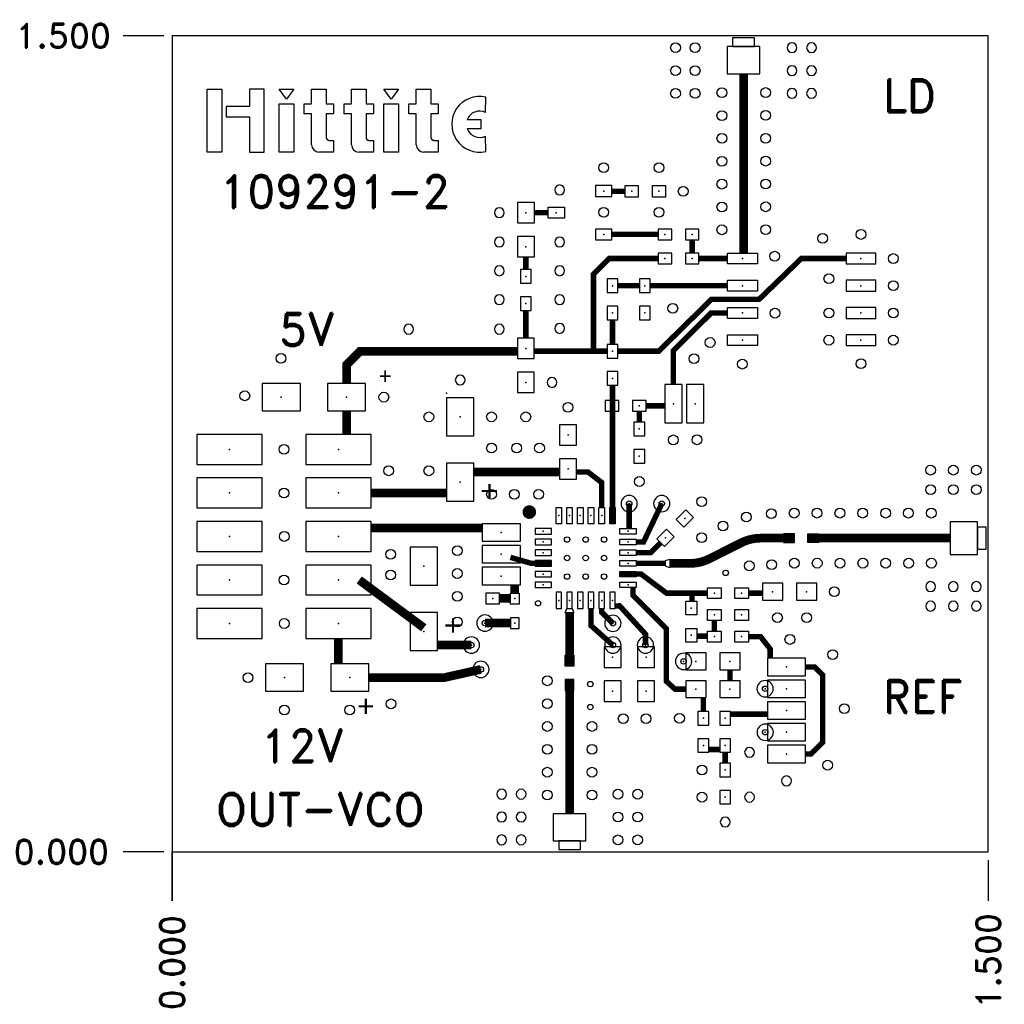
# Model space of a CAD drawing. Header units: inches. Extents: x -0.28 to 1.53, y -0.28 to 1.53.
import ezdxf
from ezdxf.enums import TextEntityAlignment as Align

# ---------------------------------------------------------------- set-up
doc = ezdxf.new("R2010")
doc.units = ezdxf.units.IN
doc.header["$MEASUREMENT"] = 0
doc.linetypes.add('SSCOMP', pattern=[101, 100, 1])
for name, color, linetype in [('COM-NS', 4, 'Continuous'), ('DIM', 1, 'Continuous'), ('GE-NS', 144, 'Continuous'), ('HOL', 1, 'Continuous'), ('LND-NS', 5, 'Continuous'), ('out-NS', 7, 'Continuous'), ('PAD-CM', 14, 'Continuous'), ('PAD-NS', 5, 'Continuous'), ('PCB', 7, 'Continuous'), ('SLK-NS', 7, 'Continuous'), ('TRA-NS', 5, 'Continuous'), ('via', 7, 'Continuous')]:
    doc.layers.add(name, color=color, linetype=linetype)
doc.layers.get('COM-NS').off()
doc.layers.get('GE-NS').off()
doc.styles.add('ROMAND', font='romand')
doc.dimstyles.get("Standard").update_dxf_attribs({"dimtxt": 0.18, "dimasz": 0.18, "dimexe": 0.18, "dimexo": 0.0625, "dimgap": 0.09, "dimtad": 0, "dimtih": 1, "dimtoh": 1, "dimdec": 4, "dimzin": 0, "dimdsep": 46, "dimtxsty": 'Standard', "dimcen": 0.09, "dimadec": 0, "dimazin": 0, "dimtfac": 1, "dimtdec": 4, "dimtofl": 0, "dimtmove": 0, "dimatfit": 3, "dimfxl": 0, "dimtolj": 1, "dimtzin": 0, "dimarcsym": 0})

# ---------------------------------------------------------------- blocks, each defined once
blk = doc.blocks.new('hittite')
for p, q in [((-0.2396, 0.1078), (-0.2144, 0.1078)), ((-0.2396, -0.0005), (-0.2396, 0.1078)), ((-0.2144, 0.1078), (-0.2144, -0.0005)), ((-0.1413, 0.1078), (-0.1665, 0.1078)), ((-0.1665, 0.1078), (-0.1665, 0.0776)), ((-0.1413, -0.0005), (-0.1413, 0.1078)), ((-0.1156, 0.1078), (-0.0904, 0.1078)), ((-0.103, 0.0902), (-0.1156, 0.1078)), ((-0.0904, 0.1078), (-0.103, 0.0902)), ((-0.0598, 0.1078), (-0.0346, 0.1078)), ((-0.0598, 0.0826), (-0.0598, 0.1078)), ((-0.0346, 0.1078), (-0.0346, 0.0826)), ((0.0087, 0.1078), (0.0339, 0.1078)), ((0.0087, 0.0826), (0.0087, 0.1078)), ((0.0339, 0.1078), (0.0339, 0.0826)), ((0.0645, 0.1078), (0.0897, 0.1078)), ((0.0771, 0.0902), (0.0645, 0.1078)), ((0.0897, 0.1078), (0.0771, 0.0902)), ((0.1203, 0.1078), (0.1455, 0.1078)), ((0.1203, 0.0826), (0.1203, 0.1078)), ((0.1455, 0.1078), (0.1455, 0.0826)), ((0.2393, 0.0677), (0.2396, 0.0941)), ((-0.2068, 0.0776), (-0.2068, 0.0599)), ((-0.1665, 0.0776), (-0.2068, 0.0776)), ((-0.1156, 0.0826), (-0.0904, 0.0826)), ((-0.1156, -0.0005), (-0.1156, 0.0826)), ((-0.0904, 0.0826), (-0.0904, -0.0005)), ((-0.0724, 0.065), (-0.0724, 0.0826)), ((-0.0724, 0.0826), (-0.0598, 0.0826)), ((-0.0346, 0.0826), (-0.022, 0.0826)), ((-0.022, 0.0826), (-0.022, 0.065)), ((-0.0039, 0.065), (-0.0039, 0.0826)), ((-0.0039, 0.0826), (0.0087, 0.0826)), ((0.0339, 0.0826), (0.0464, 0.0826)), ((0.0464, 0.0826), (0.0464, 0.065)), ((0.0645, -0.0005), (0.0645, 0.0826)), ((0.0645, 0.0826), (0.0897, 0.0826)), ((0.0897, 0.0826), (0.0897, -0.0005)), ((0.1077, 0.065), (0.1077, 0.0826)), ((0.1077, 0.0826), (0.1203, 0.0826)), ((0.1455, 0.0826), (0.1581, 0.0826)), ((0.1581, 0.0826), (0.1581, 0.065)), ((-0.2068, 0.0599), (-0.1665, 0.0599)), ((-0.1665, 0.0599), (-0.1665, -0.0005)), ((-0.0598, 0.065), (-0.0724, 0.065)), ((-0.0598, 0.0121), (-0.0598, 0.065)), ((-0.0346, 0.065), (-0.0346, 0.0247)), ((-0.022, 0.065), (-0.0346, 0.065)), ((0.0087, 0.065), (-0.0039, 0.065)), ((0.0087, 0.0121), (0.0087, 0.065)), ((0.0339, 0.065), (0.0339, 0.0247)), ((0.0464, 0.065), (0.0339, 0.065)), ((0.1203, 0.065), (0.1077, 0.065)), ((0.1203, 0.0121), (0.1203, 0.065)), ((0.1455, 0.065), (0.1455, 0.0247)), ((0.1581, 0.065), (0.1455, 0.065)), ((0.2317, 0.0549), (0.2077, 0.0549)), ((0.2317, 0.0398), (0.2317, 0.0549)), ((0.2077, 0.0398), (0.2317, 0.0398)), ((-0.0295, 0.0196), (-0.022, 0.0196)), ((-0.022, 0.0196), (-0.022, -0.0005)), ((0.0389, 0.0196), (0.0464, 0.0196)), ((0.0464, 0.0196), (0.0464, -0.0005)), ((0.1505, 0.0196), (0.1581, 0.0196)), ((0.1581, 0.0196), (0.1581, -0.0005)), ((0.2396, 0.0005), (0.2393, 0.027)), ((-0.2371, -0.0005), (-0.2396, -0.0005)), ((-0.2144, -0.0005), (-0.2371, -0.0005)), ((-0.1665, -0.0005), (-0.1665, -0.0005)), ((-0.1665, -0.0005), (-0.1413, -0.0005)), ((-0.1131, -0.0005), (-0.1156, -0.0005)), ((-0.0904, -0.0005), (-0.1131, -0.0005)), ((-0.0346, -0.0005), (-0.0472, -0.0005)), ((-0.022, -0.0005), (-0.0346, -0.0005)), ((0.0339, -0.0005), (0.0213, -0.0005)), ((0.0464, -0.0005), (0.0339, -0.0005)), ((0.067, -0.0005), (0.0645, -0.0005)), ((0.0897, -0.0005), (0.067, -0.0005)), ((0.1455, -0.0005), (0.1329, -0.0005)), ((0.1581, -0.0005), (0.1455, -0.0005))]:
    blk.add_line(p, q)
for centre, radius, start, end in [((0.2292, 0.0473), 0.0479, 77.4712, 282.5288), ((0.2292, 0.0473), 0.0227, 63.4349, 160.5878), ((0.2292, 0.0473), 0.0227, 199.4122, 296.5651), ((-0.0295, 0.0247), 0.00504, 180, 270), ((0.0389, 0.0247), 0.00504, 180, 270), ((0.1505, 0.0247), 0.00504, 180, 270), ((-0.0472, 0.0121), 0.0126, 180, 270), ((0.0213, 0.0121), 0.0126, 180, 270), ((0.1329, 0.0121), 0.0126, 180, 270)]:
    blk.add_arc(centre, radius, start, end)
blk = doc.blocks.new('*D20')
at = {"layer": 'Defpoints', "color": 0}
for p in [(-0.09, 0), (0, 0), (0, 0)]:
    blk.add_point(p, dxfattribs=at)
at = {"layer": 'DIM', "color": 0, "lineweight": -2}
blk.add_line((-0.0156, 0), (-0.09, 0), dxfattribs=at)
at = {"layer": 'DIM', "color": 0, "insert": (-0.2036, 0), "char_height": 0.045, "attachment_point": 5, "style": 'ROMAND'}
blk.add_mtext('\\A1;0.000', dxfattribs=at)
blk = doc.blocks.new('*D21')
at = {"layer": 'Defpoints', "color": 0}
for p in [(0, 0), (0, 0), (0, -0.09)]:
    blk.add_point(p, dxfattribs=at)
at = {"layer": 'DIM', "color": 0, "lineweight": -2}
for p, q in [((0, -0.09), (0, 0)), ((0, 0), (0, -0.09)), ((0, -0.0156), (0, -0.09))]:
    blk.add_line(p, q, dxfattribs=at)
at = {"layer": 'DIM', "color": 0, "insert": (0, -0.2036), "char_height": 0.045, "attachment_point": 5, "rotation": 90, "style": 'ROMAND'}
blk.add_mtext('\\A1;0.000', dxfattribs=at)
blk = doc.blocks.new('*D22')
at = {"layer": 'Defpoints', "color": 0}
for p in [(0, 0), (1.5, 0), (1.5, -0.09)]:
    blk.add_point(p, dxfattribs=at)
at = {"layer": 'DIM', "color": 0, "lineweight": -2}
blk.add_line((1.5, -0.0156), (1.5, -0.09), dxfattribs=at)
at = {"layer": 'DIM', "color": 0, "insert": (1.5, -0.2004), "char_height": 0.045, "attachment_point": 5, "rotation": 90, "style": 'ROMAND'}
blk.add_mtext('\\A1;1.500', dxfattribs=at)
blk = doc.blocks.new('*D23')
at = {"layer": 'Defpoints', "color": 0}
for p in [(-0.09, 1.5), (0, 1.5), (0, 0)]:
    blk.add_point(p, dxfattribs=at)
at = {"layer": 'DIM', "color": 0, "lineweight": -2}
blk.add_line((-0.0156, 1.5), (-0.09, 1.5), dxfattribs=at)
at = {"layer": 'DIM', "color": 0, "insert": (-0.2004, 1.5), "char_height": 0.045, "attachment_point": 5, "style": 'ROMAND'}
blk.add_mtext('\\A1;1.500', dxfattribs=at)
blk = doc.blocks.new('PAD-NS-4-D07-D032')
at = {"layer": 'PAD-NS'}
blk.add_lwpolyline([(-0.035, -0.016), (0.035, -0.016), (0.035, 0.016), (-0.035, 0.016)], close=True, dxfattribs=at)
blk.add_point((0, 0), dxfattribs=at)
blk = doc.blocks.new('SSW_5-NS')
at = {"layer": 'PAD-NS'}
for p in [(0, 0.16), (0, 0.12), (0, 0.08), (0, 0.04), (0, 0)]:
    blk.add_blockref('PAD-NS-4-D07-D032', p, dxfattribs=at)
blk = doc.blocks.new('HOL-D01')
at = {"layer": 'HOL', "linetype": 'Continuous'}
blk.add_circle((0, 0), 0.005, dxfattribs=at)
blk = doc.blocks.new('VIA-D01-D0')
at = {"layer": 'HOL'}
blk.add_blockref('HOL-D01', (0, 0), dxfattribs=at)
blk = doc.blocks.new('LND-NS-4-D03-D01')
at = {"layer": 'LND-NS'}
blk.add_lwpolyline([(-0.015, -0.005), (0.015, -0.005), (0.015, 0.005), (-0.015, 0.005)], close=True, dxfattribs=at)
blk.add_point((0, 0), dxfattribs=at)
blk = doc.blocks.new('HMC_LP4-NS')
at = {"layer": 'LND-NS', "xscale": -1, "rotation": 90}
for p in [(-0.0492, 0.078), (-0.0295, 0.078), (-0.0098, 0.078), (0.0098, 0.078), (0.0295, 0.078), (0.0492, 0.078)]:
    blk.add_blockref('LND-NS-4-D03-D01', p, dxfattribs=at)
at = {"layer": 'LND-NS'}
for p in [(-0.078, 0.0492), (-0.078, 0.0295), (-0.078, 0.0098), (-0.078, -0.0098), (-0.078, -0.0295), (-0.078, -0.0492)]:
    blk.add_blockref('LND-NS-4-D03-D01', p, dxfattribs=at)
at = {"layer": 'LND-NS', "xscale": -1}
for p in [(0.078, 0.0492), (0.078, 0.0295), (0.078, 0.0098), (0.078, -0.0098), (0.078, -0.0295), (0.078, -0.0492)]:
    blk.add_blockref('LND-NS-4-D03-D01', p, dxfattribs=at)
at = {"layer": 'LND-NS', "rotation": 90}
for p in [(-0.0492, -0.078), (-0.0295, -0.078), (-0.0098, -0.078), (0.0098, -0.078), (0.0295, -0.078), (0.0492, -0.078)]:
    blk.add_blockref('LND-NS-4-D03-D01', p, dxfattribs=at)
at = {"layer": 'via'}
for p in [(-0.034, 0.034), (0, 0.034), (0.034, 0.034), (-0.034, 0), (0, 0), (0.034, 0), (-0.034, -0.034), (0, -0.034), (0.034, -0.034)]:
    blk.add_blockref('VIA-D01-D0', p, dxfattribs=at)
blk = doc.blocks.new('LND-NS-4-D031-D0375')
at = {"layer": 'LND-NS'}
blk.add_lwpolyline([(0.0155, -0.01875), (0.0155, 0.01875), (-0.0155, 0.01875), (-0.0155, -0.01875)], close=True, dxfattribs=at)
blk.add_point((0, 0), dxfattribs=at)
blk = doc.blocks.new('0603-NS')
at = {"layer": 'LND-NS', "rotation": 90}
for p in [(-0.03125, 0), (0.03125, 0)]:
    blk.add_blockref('LND-NS-4-D031-D0375', p, dxfattribs=at)
blk = doc.blocks.new('LND-NS-4-D02-D025')
at = {"layer": 'LND-NS'}
blk.add_lwpolyline([(0.01, -0.0125), (0.01, 0.0125), (-0.01, 0.0125), (-0.01, -0.0125)], close=True, dxfattribs=at)
blk.add_point((0, 0), dxfattribs=at)
blk = doc.blocks.new('0402-NS')
at = {"layer": 'LND-NS', "rotation": 90}
for p in [(-0.025, 0), (0.025, 0)]:
    blk.add_blockref('LND-NS-4-D02-D025', p, dxfattribs=at)
blk = doc.blocks.new('PAD-CM-0-D03')
at = {"layer": 'PAD-CM'}
blk.add_lwpolyline([(-0.015, 0, 1), (0.015, 0, 1)], format="xyb", close=True, dxfattribs=at)
blk.add_point((0, 0), dxfattribs=at)
blk = doc.blocks.new('VIA-D01-D03')
at = {"layer": 'HOL'}
blk.add_blockref('HOL-D01', (0, 0), dxfattribs=at)
at = {"layer": 'PAD-CM'}
blk.add_blockref('PAD-CM-0-D03', (0, 0), dxfattribs=at)
blk = doc.blocks.new('HOL-D018')
at = {"layer": 'HOL'}
blk.add_circle((0, 0), 0.009, dxfattribs=at)
blk = doc.blocks.new('VIA-D018-D0')
at = {"layer": 'HOL'}
blk.add_blockref('HOL-D018', (0, 0), dxfattribs=at)
blk = doc.blocks.new('PAD-NS-4-D02-D03')
at = {"layer": 'PAD-NS'}
blk.add_lwpolyline([(0.01, -0.015), (0.01, 0.015), (-0.01, 0.015), (-0.01, -0.015)], close=True, dxfattribs=at)
blk.add_point((0, 0), dxfattribs=at)
blk = doc.blocks.new('SOT23')
at = {"layer": 'PAD-NS', "rotation": 90}
for p in [(-0.015, 0.0798), (-0.015, 0)]:
    blk.add_blockref('PAD-NS-4-D02-D03', p, dxfattribs=at)
at = {"layer": 'PAD-NS', "xscale": -1, "rotation": 270}
blk.add_blockref('PAD-NS-4-D02-D03', (-0.1023, 0.0399), dxfattribs=at)
blk = doc.blocks.new('SMA_MATCH_030-NS')
at = {"layer": 'TRA-NS'}
for points in [[(0.004, -0.02), (0.02, -0.02), (0.02, 0.02), (0.004, 0.02)], [(0.02, -0.03), (0.07, -0.03), (0.07, 0.03), (0.02, 0.03)]]:
    blk.add_lwpolyline(points, close=True, dxfattribs=at)
at = {"layer": 'via', "xscale": -1, "rotation": 180}
for p in [(0.022, 0.125), (0.064, 0.125), (0.106, 0.125), (0.022, 0.089), (0.064, 0.089), (0.106, 0.089)]:
    blk.add_blockref('VIA-D018-D0', p, dxfattribs=at)
at = {"layer": 'via'}
for p in [(0.022, -0.089), (0.064, -0.089), (0.106, -0.089), (0.022, -0.125), (0.064, -0.125), (0.106, -0.125)]:
    blk.add_blockref('VIA-D018-D0', p, dxfattribs=at)
blk = doc.blocks.new('LND-NS-4-D02-D016')
at = {"layer": 'LND-NS'}
blk.add_lwpolyline([(-0.01, -0.008), (0.01, -0.008), (0.01, 0.008), (-0.01, 0.008)], close=True, dxfattribs=at)
blk.add_point((0, 0), dxfattribs=at)
blk = doc.blocks.new('0402_16-NS')
at = {"layer": 'LND-NS'}
blk.add_blockref('LND-NS-4-D02-D016', (-0.0225, 0), dxfattribs=at)
at = {"layer": 'LND-NS', "xscale": -1}
blk.add_blockref('LND-NS-4-D02-D016', (0.0225, 0), dxfattribs=at)
blk = doc.blocks.new('SSW_2-NS')
at = {"layer": 'PAD-NS'}
for p in [(0, 0.04), (0, 0)]:
    blk.add_blockref('PAD-NS-4-D07-D032', p, dxfattribs=at)
blk = doc.blocks.new('PAD-NS-4-D055-D02')
at = {"layer": 'PAD-NS'}
blk.add_lwpolyline([(-0.0275, -0.01), (0.0275, -0.01), (0.0275, 0.01), (-0.0275, 0.01)], close=True, dxfattribs=at)
blk.add_point((0, 0), dxfattribs=at)
blk = doc.blocks.new('HMC_S8-NS')
at = {"layer": 'PAD-NS', "rotation": 90}
for p in [(-0.075, 0.109), (-0.025, 0.109), (0.025, 0.109), (0.075, 0.109)]:
    blk.add_blockref('PAD-NS-4-D055-D02', p, dxfattribs=at)
at = {"layer": 'PAD-NS', "xscale": -1, "rotation": 90}
for p in [(-0.075, -0.109), (-0.025, -0.109), (0.025, -0.109), (0.075, -0.109)]:
    blk.add_blockref('PAD-NS-4-D055-D02', p, dxfattribs=at)
blk = doc.blocks.new('LND-NS-4-D05-D07')
at = {"layer": 'LND-NS'}
blk.add_lwpolyline([(0.025, -0.035), (0.025, 0.035), (-0.025, 0.035), (-0.025, -0.035)], close=True, dxfattribs=at)
blk.add_point((0, 0), dxfattribs=at)
blk = doc.blocks.new('CASEA-NS')
at = {"layer": 'LND-NS', "rotation": 90}
for p in [(-0.06, 0), (0.06, 0)]:
    blk.add_blockref('LND-NS-4-D05-D07', p, dxfattribs=at)
at = {"layer": 'SLK-NS', "flags": 8}
blk.add_attdef('POLARITY', text='', height=0.04, dxfattribs=at).set_placement((-0.0762, -0.053), align=Align.MIDDLE)
blk = doc.blocks.new('0402G-NS')
at = {"layer": 'LND-NS', "rotation": 90}
blk.add_blockref('LND-NS-4-D02-D025', (0.025, 0), dxfattribs=at)
blk = doc.blocks.new('SSW_3-NS')
at = {"layer": 'PAD-NS'}
for p in [(0, 0.08), (0, 0.04), (0, 0)]:
    blk.add_blockref('PAD-NS-4-D07-D032', p, dxfattribs=at)
blk = doc.blocks.new('PAD-NS-4-D055-D12')
at = {"layer": 'PAD-NS'}
blk.add_lwpolyline([(0.0275, -0.06), (0.0275, 0.06), (-0.0275, 0.06), (-0.0275, -0.06)], close=True, dxfattribs=at)
blk.add_point((0, 0), dxfattribs=at)
blk = doc.blocks.new('HEADER_2MM_SMT_10PIN-NS')
at = {"layer": 'PAD-NS'}
for p in [(-0.16, 0.1), (-0.08, 0.1), (0, 0.1), (0.08, 0.1), (0.16, 0.1), (-0.16, -0.1), (-0.08, -0.1), (0, -0.1), (0.08, -0.1), (0.16, -0.1)]:
    blk.add_blockref('PAD-NS-4-D055-D12', p, dxfattribs=at)

msp = doc.modelspace()

# ---------------------------------------------------------------- linework, layer by layer
at = {"layer": 'LND-NS'}
msp.add_point((0.5044, 0.843), dxfattribs=at)
at = {"layer": 'PCB'}
msp.add_lwpolyline([(0, 0), (1.5, 0), (1.5, 1.5), (0, 1.5)], close=True, dxfattribs=at)
at = {"layer": 'SLK-NS', "const_width": 0.0125}
msp.add_lwpolyline([(0.6502, 0.6245, 1), (0.6627, 0.6245, 1)], format="xyb", close=True, dxfattribs=at)
at = {"layer": 'TRA-NS', "linetype": 'SSCOMP'}
for points, const_width in [([(1.0502, 1.1005), (1.0502, 1.43)], 0.016), ([(0.8082, 1.2142), (0.8323, 1.2142)], 0.01), ([(0.6657, 1.1747), (0.6909, 1.1747)], 0.01), ([(0.8082, 1.1348), (0.8933, 1.1348)], 0.01), ([(0.9558, 1.1248), (0.9558, 1.1005)], 0.01), ([(0.65, 1.0935), (0.65, 1.0703)], 0.01), ([(0.9683, 1.0905), (1.0206, 1.0905)], 0.01), ([(0.8589, 1.0405), (0.8193, 1.0405)], 0.01), ([(0.8789, 1.0405), (1.0206, 1.0405)], 0.01), ([(0.65, 0.9953), (0.65, 0.944)], 0.01), ([(0.8093, 0.9327), (0.8093, 0.978)], 0.01), ([(0.6345, 0.9202), (0.3456, 0.9202), (0.3206, 0.8952), (0.3206, 0.8607)], 0.016), ([(0.6655, 0.9202), (0.7993, 0.9202)], 0.01), ([(0.8093, 0.8577), (0.8093, 0.603)], 0.01), ([(0.3206, 0.8107), (0.3206, 0.7672)], 0.016), ([(0.8586, 0.8097), (0.8586, 0.7897)], 0.01), ([(0.8711, 0.8197), (0.9053, 0.8197)], 0.01), ([(0.5544, 0.698), (0.7121, 0.698)], 0.016), ([(0.7431, 0.698), (0.7645, 0.698), (0.7895, 0.6788), (0.7895, 0.633)], 0.01), ([(0.3656, 0.6597), (0.5044, 0.6597)], 0.016), ([(0.84, 0.5942), (0.84, 0.64)], 0.01), ([(0.9, 0.64), (0.8664, 0.5695), (0.853, 0.5695)], 0.01), ([(0.57, 0.595), (0.3656, 0.595)], 0.016), ([(1.1687, 0.5766), (1.43, 0.5766)], 0.016), ([(0.853, 0.5498), (0.8795, 0.5498), (0.898, 0.5683)], 0.01), ([(0.697, 0.5302), (0.6603, 0.5302), (0.6217, 0.5413)], 0.01), ([(0.853, 0.5302), (0.9067, 0.5302)], 0.01), ([(0.3438, 0.4997), (0.4625, 0.4119)], 0.016), ([(0.823, 0.5105), (0.862, 0.5105), (0.9086, 0.4755), (0.9842, 0.4755)], 0.01), ([(0.6298, 0.4754), (0.6298, 0.491)], 0.016), ([(0.847, 0.4858), (0.847, 0.4713), (0.9083, 0.41), (0.9083, 0.3135), (0.9244, 0.299), (0.9439, 0.299)], 0.01), ([(0.6218, 0.4659), (0.6017, 0.4659)], 0.016), ([(0.9554, 0.4741), (0.9554, 0.4605)], 0.01), ([(1.0848, 0.4755), (1.0592, 0.4755)], 0.01), ([(0.8142, 0.452), (0.8225, 0.4521), (0.8701, 0.4001), (0.87, 0.38)], 0.01), ([(0.7305, 0.439), (0.7305, 0.3415)], 0.016), ([(0.7698, 0.447), (0.7698, 0.4159), (0.81, 0.38)], 0.01), ([(0.7895, 0.447), (0.7895, 0.4405), (0.8104, 0.4196)], 0.01), ([(0.6218, 0.4204), (0.5749, 0.4204)], 0.016), ([(0.9967, 0.4255), (0.9967, 0.4055)], 0.01), ([(0.3056, 0.3922), (0.3056, 0.3453)], 0.016), ([(0.9842, 0.3965), (0.9642, 0.3965)], 0.01), ([(1.0592, 0.3955), (1.0815, 0.3955), (1.0992, 0.3728), (1.0992, 0.3558)], 0.01), ([(0.55, 0.38), (0.4875, 0.38)], 0.016), ([(1.1642, 0.3398), (1.181, 0.3398), (1.1958, 0.3251), (1.1958, 0.2013), (1.1743, 0.1798), (1.1642, 0.1798)], 0.01), ([(1.0252, 0.3145), (1.0252, 0.3345)], 0.01), ([(0.7305, 0.3165), (0.7305, 0.07)], 0.016), ([(0.9765, 0.2835), (0.9765, 0.258)], 0.01), ([(1.0942, 0.253), (1.0265, 0.253)], 0.01), ([(1.0065, 0.1882), (0.9865, 0.1882)], 0.01), ([(1.0165, 0.183), (1.0165, 0.163)], 0.01)]:
    msp.add_lwpolyline(points, dxfattribs=dict(at, const_width=const_width))
for points in [[(0.7745, 0.9203, 0.01, 0.01, 0), (0.7745, 1.0618, 0.01, 0.01, 0), (0.8031, 1.0905, 0.01, 0.01, 0), (0.8933, 1.0905, 0, 0, 0)], [(0.8193, 0.9202, 0.01, 0.01, 0), (0.8943, 0.9202, 0.01, 0.01, 0), (0.9912, 1.0154, 0.01, 0.01, 0), (1.0787, 1.0154, 0.01, 0.01, 0), (1.1564, 1.0905, 0.01, 0.01, 0), (1.2386, 1.0905, 0, 0, 0)], [(0.9213, 0.8587, 0.01, 0.01, 0), (0.9213, 0.9211, 0.01, 0.01, 0), (0.9908, 0.9905, 0.01, 0.01, 0), (1.0206, 0.9905, 0, 0, 0)], [(0.5674, 0.3353, 0.016, 0.016, 0), (0.5004, 0.3203, 0.016, 0.016, 0), (0.3614, 0.3203, 0, 0, 0)]]:
    msp.add_lwpolyline(points, format="xyseb", dxfattribs=at)
at = {"layer": 'TRA-NS', "linetype": 'SSCOMP', "const_width": 0.016}
msp.add_lwpolyline([(0.9147, 0.5302), (0.9517, 0.5302, 0.117481), (0.9878, 0.5388), (1.0458, 0.568, -0.117481), (1.0818, 0.5766), (1.1437, 0.5766)], format="xyb", dxfattribs=at)
at = {"layer": 'TRA-NS'}
for points in [[(0.9067, 0.5252), (0.9067, 0.5352), (0.9147, 0.5382), (0.9147, 0.5222)], [(0.7255, 0.447), (0.7355, 0.447), (0.7385, 0.439), (0.7225, 0.439)]]:
    msp.add_lwpolyline(points, close=True, dxfattribs=at)

# ---------------------------------------------------------------- block references
at = {"layer": 'COM-NS'}
for name, p, rotation in [('SMA_MATCH_030-NS', (1.0502, 1.5), 270), ('HMC_S8-NS', (1.1571, 1.0155), 270), ('SSW_2-NS', (0.9213, 0.8237), 270), ('HEADER_2MM_SMT_10PIN-NS', (0.2056, 0.5797), 90), ('SMA_MATCH_030-NS', (1.5, 0.5766), 180), ('0402_16-NS', (0.6298, 0.4429), 90), ('0402_16-NS', (0.7305, 0.329), 90), ('SMA_MATCH_030-NS', (0.7305, 0), 90)]:
    msp.add_blockref(name, p, dxfattribs=dict(at, rotation=rotation))
for name, p in [('VIA-D018-D0', (1.1958, 1.1275)), ('VIA-D018-D0', (1.1076, 1.0948)), ('VIA-D018-D0', (1.2071, 1.0535)), ('VIA-D018-D0', (0.9202, 0.9991)), ('VIA-D018-D0', (1.108, 0.9901)), ('VIA-D018-D0', (0.9888, 0.9362)), ('VIA-D018-D0', (0.9591, 0.9065)), ('SSW_3-NS', (0.605, 0.507)), ('0402_16-NS', (1.1562, 0.5766)), ('0402G-NS', (0.5642, 0.4656))]:
    msp.add_blockref(name, p, dxfattribs=at)
ref = msp.add_blockref('CASEA-NS', (0.5294, 0.7395), dxfattribs=dict(at, rotation=90))
ref.add_attrib('POLARITY', '+', dxfattribs={"layer": 'SLK-NS', "height": 0.04, "rotation": 90, "flags": 8}).set_placement((0.5824, 0.6633), align=Align.MIDDLE)
at = {"layer": 'COM-NS', "linetype": 'SSCOMP'}
msp.add_blockref('HMC_LP4-NS', (0.76, 0.54), dxfattribs=at)
at = {"layer": 'COM-NS'}
ref = msp.add_blockref('CASEA-NS', (0.4625, 0.465), dxfattribs=dict(at, rotation=90))
ref.add_attrib('POLARITY', '+', dxfattribs={"layer": 'SLK-NS', "height": 0.04, "rotation": 90, "flags": 8}).set_placement((0.5155, 0.416), align=Align.MIDDLE)
ref = msp.add_blockref('CASEA-NS', (0.2664, 0.3203), dxfattribs=dict(at, rotation=180))
ref.add_attrib('POLARITY', '+', dxfattribs={"layer": 'SLK-NS', "height": 0.04, "rotation": 180, "flags": 8}).set_placement((0.356, 0.2668), align=Align.MIDDLE)
at = {"layer": 'GE-NS'}
for name, p in [('SOT23', (0.8082, 1.1348)), ('VIA-D01-D0', (1.0173, 0.5128)), ('VIA-D01-D0', (0.6726, 0.4569))]:
    msp.add_blockref(name, p, dxfattribs=at)
at = {"layer": 'out-NS'}
msp.add_blockref('0402-NS', (0.8698, 1.2142), dxfattribs=at)
for name, p, rotation in [('0603-NS', (0.6502, 1.1435), 270), ('0402-NS', (0.9308, 1.1348), 180), ('0402-NS', (0.9308, 1.0905), 180), ('0402-NS', (0.65, 1.0328), 270), ('0402-NS', (0.8093, 1.0155), 89.99999999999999), ('0402-NS', (0.8689, 1.0155), 89.99999999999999), ('0603-NS', (0.65, 0.894), 270), ('0402-NS', (0.8093, 0.8952), 89.99999999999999), ('CASEA-NS', (0.2606, 0.8357), 180), ('0402-NS', (0.8336, 0.8197), 180), ('0603-NS', (0.7276, 0.735), 270), ('0402-NS', (0.8586, 0.7522), 89.99999999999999), ('0402-NS', (0.9245, 0.5948), 45), ('0603-NS', (1.1348, 0.4781), 180), ('0603-NS', (0.8096, 0.3266), 270), ('0603-NS', (0.871, 0.3266), 270), ('0603-NS', (0.9939, 0.35), 180), ('0603-NS', (0.9939, 0.299), 180), ('0402-NS', (0.9765, 0.2205), 270), ('0402-NS', (1.0165, 0.2205), 270), ('0402-NS', (1.0165, 0.1255), 270)]:
    msp.add_blockref(name, p, dxfattribs=dict(at, rotation=rotation))
at = {"layer": 'out-NS', "xscale": -1}
for p, rotation in [((1.0217, 0.4755), 180), ((0.9542, 0.423), 270), ((1.0217, 0.4355), 180), ((1.0217, 0.3955), 180)]:
    msp.add_blockref('0402-NS', p, dxfattribs=dict(at, rotation=rotation))
at = {"layer": 'SLK-NS', "xscale": 1.06875, "yscale": 1.068750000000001, "zscale": 1.06875}
msp.add_blockref('hittite', (0.3202, 1.2868), dxfattribs=at)
at = {"layer": 'SLK-NS', "rotation": 180}
msp.add_blockref('SSW_5-NS', (1.1292, 0.3398), dxfattribs=at)
at = {"layer": 'TRA-NS', "rotation": 90}
for p in [(1.0104, 1.3953), (1.0908, 1.3956), (1.0104, 1.3533), (1.0908, 1.3536), (1.0104, 1.3113), (1.0908, 1.3116), (1.0104, 1.2693), (1.0908, 1.2696), (0.7932, 1.2574), (0.8948, 1.2574), (1.0104, 1.2273), (1.0908, 1.2276), (0.9393, 1.2142), (1.0908, 1.1856), (0.7932, 1.1755), (0.8948, 1.1755), (1.0104, 1.1853), (1.0104, 1.1433), (1.0908, 1.1436), (1.2661, 1.1348), (1.3257, 1.0905), (1.3257, 1.0405), (1.2071, 0.9905), (1.3257, 0.9905), (1.2071, 0.9405), (1.3257, 0.9405), (1.0481, 0.8964), (1.2661, 0.8972), (0.1335, 0.8382), (0.389, 0.8357), (0.4718, 0.7995), (0.9213, 0.7572), (0.9647, 0.7574), (0.3981, 0.7004), (0.4718, 0.7004), (0.8588, 0.6807), (0.524, 0.5536), (0.4016, 0.547), (0.4016, 0.509), (0.524, 0.5116), (0.524, 0.4696), (0.524, 0.4226), (0.1395, 0.3203), (0.2064, 0.2607), (0.3264, 0.2607)]:
    msp.add_blockref('VIA-D018-D0', p, dxfattribs=at)
at = {"layer": 'TRA-NS', "xscale": -1}
for p in [(0.7122, 1.2167), (0.6013, 1.1747), (0.6013, 1.1209), (0.7122, 1.1209), (0.6013, 1.068), (0.7122, 1.068), (0.6013, 1.0151), (0.7122, 1.0151), (0.4347, 0.9607), (0.6013, 0.9607), (0.7122, 0.962), (0.5294, 0.8674), (0.698, 0.8627), (1.0612, 0.1829), (1.1292, 0.1304), (1.0612, 0.1005), (1.0165, 0.0548)]:
    msp.add_blockref('VIA-D018-D0', p, dxfattribs=at)
at = {"layer": 'TRA-NS'}
for p in [(0.1999, 0.907), (0.7276, 0.8172), (0.587, 0.7995), (0.65, 0.7995), (0.2056, 0.7397), (0.587, 0.7421), (0.6332, 0.7421), (0.6752, 0.7421), (0.2056, 0.6597), (0.587, 0.6572), (0.629, 0.6572), (0.6737, 0.6572), (0.9734, 0.6437), (1.0552, 0.6154), (1.1014, 0.6217), (1.1433, 0.6226), (1.1853, 0.6226), (1.2273, 0.6226), (1.2693, 0.6226), (1.3113, 0.6226), (1.3533, 0.6226), (1.3953, 0.6226), (1.0126, 0.5989), (0.206, 0.5797), (0.9732, 0.5773), (1.0609, 0.5257), (1.1019, 0.528), (1.1436, 0.5306), (1.1856, 0.5306), (1.2276, 0.5306), (1.2696, 0.5306), (1.3116, 0.5306), (1.3536, 0.5306), (1.3956, 0.5306), (0.2056, 0.4997), (1.217, 0.4781), (1.1126, 0.4303), (1.1661, 0.4303), (0.206, 0.4197), (1.1354, 0.3904), (1.2139, 0.3626), (0.6896, 0.3144), (0.4023, 0.272), (0.6896, 0.2724), (1.2354, 0.2632), (0.829, 0.2448), (0.871, 0.2448), (0.9325, 0.2455), (0.6896, 0.2304), (0.7718, 0.2304), (0.6896, 0.1884), (0.7718, 0.1884), (1.2049, 0.1593), (0.6896, 0.1464), (0.7718, 0.1464), (0.9738, 0.1505), (0.6896, 0.1044), (0.7718, 0.1044), (0.9738, 0.1005)]:
    msp.add_blockref('VIA-D018-D0', p, dxfattribs=at)
at = {"layer": 'via', "linetype": 'SSCOMP', "rotation": 270}
msp.add_blockref('VIA-D01-D03', (0.84, 0.64), dxfattribs=at)
at = {"layer": 'via', "rotation": 270}
for p in [(0.9, 0.64), (1.0899, 0.2998), (1.09, 0.2198)]:
    msp.add_blockref('VIA-D01-D03', p, dxfattribs=at)
at = {"layer": 'via'}
for name, p in [('VIA-D01-D03', (0.5749, 0.4204)), ('VIA-D01-D03', (0.81, 0.42)), ('VIA-D01-D03', (0.55, 0.38)), ('VIA-D01-D03', (0.81, 0.38)), ('VIA-D01-D03', (0.87, 0.38)), ('VIA-D01-D03', (0.94, 0.35)), ('VIA-D01-D03', (0.5674, 0.3353)), ('VIA-D01-D0', (0.7686, 0.3083)), ('VIA-D01-D0', (0.7686, 0.2661))]:
    msp.add_blockref(name, p, dxfattribs=at)

# ---------------------------------------------------------------- texts
at = {"layer": 'SLK-NS', "style": 'ROMAND'}
for s, p in [('LD', (1.3064, 1.3596)), ('109291-2', (0.0867, 1.1835)), ('5V ', (0.1967, 0.9299)), ('REF', (1.3064, 0.2553)), ('12V', (0.1624, 0.1646)), ('OUT-VCO', (0.0808, 0.0479))]:
    msp.add_text(s, height=0.06, dxfattribs=at).set_placement(p)
at = {"layer": 'SLK-NS'}
msp.add_text('+', height=0.03, dxfattribs=at).set_placement((0.3799, 0.86))

# ---------------------------------------------------------------- dimensions: what is measured, and where the dimension line sits
at = {"layer": 'DIM'}
for feature_location, offset, dtype, picture, middle in [((0, 1.5), (-0.09, 0), 0, '*D23', (-0.2004, 1.5)), ((0, 0), (-0.09, 0), 0, '*D20', (-0.2035714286, 0)), ((0, 0), (0, -0.09), 1, '*D21', (0, -0.2035714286)), ((1.5, 0), (0, -0.09), 1, '*D22', (1.5, -0.2004))]:
    dim = msp.add_ordinate_dim(feature_location=feature_location, offset=offset, dtype=dtype, origin=(0, 0), dimstyle='Standard', override={"dimscale": 0.25, "dimdec": 3, "dimtxsty": 'ROMAND', "dimtdec": 3}, dxfattribs=at)
    dim.commit()
    dim.dimension.update_dxf_attribs({"geometry": picture, "text_midpoint": middle})

doc.saveas('drawing.dxf')
